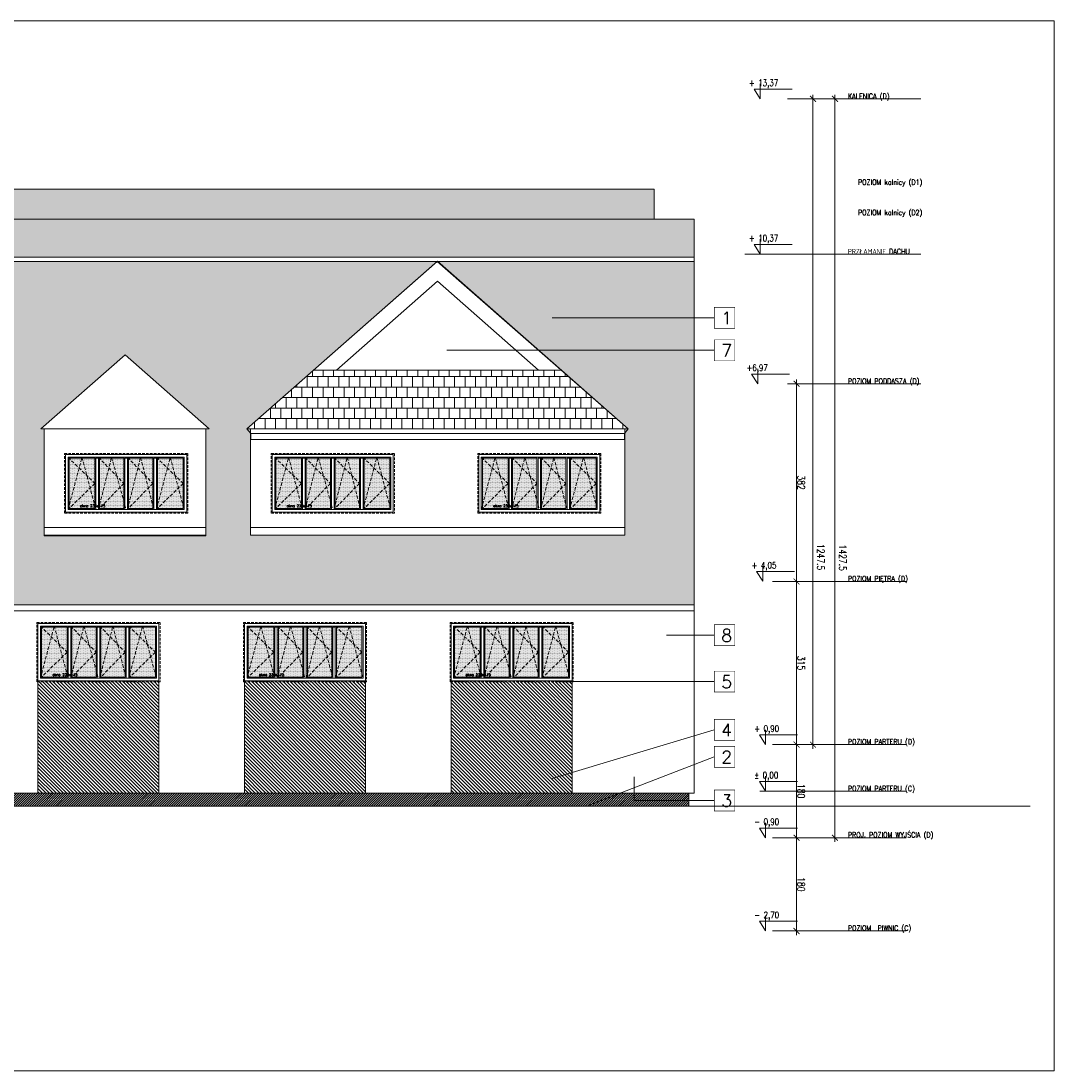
# Model space of a CAD drawing. Header units: millimetres. Extents: x -82287 to 177822, y -399756 to 0.
# Tile 4 of 228: x 45330 to 47325, y -241727 to -239699. Entities that reach past the tile are written whole.
import ezdxf
from ezdxf.enums import TextEntityAlignment as Align

# ---------------------------------------------------------------- set-up
doc = ezdxf.new("R2010")
doc.units = ezdxf.units.MM
doc.header["$MEASUREMENT"] = 0
doc.linetypes.add('SUŁOSZOWA - PB 21 03$0$CACHE', pattern=[9.525, 6.35, -3.175])
doc.linetypes.add('SUŁOSZOWA - PB 21 03$0$CARKOVANA', pattern=[7.5, 5, -2.5])
doc.layers.get('DEFPOINTS').update_dxf_attribs({"lineweight": 50})
doc.layers.add('FL_XREF', color=252, linetype='Continuous')
for name, color, linetype, lineweight in [('SUŁOSZOWA - PB 21 03$0$! opisy okien elewacja', 251, 'Continuous', 0), ('SUŁOSZOWA - PB 21 03$0$!! 0_ Istn-okna', 251, 'Continuous', 0), ('SUŁOSZOWA - PB 21 03$0$!! 0_ Istn-sciany', 251, 'Continuous', 0), ('SUŁOSZOWA - PB 21 03$0$!! 0_ WIDOK ELEWACJA', 251, 'Continuous', 0), ('SUŁOSZOWA - PB 21 03$0$!! 0_Opis_pom', 251, 'Continuous', 0), ('SUŁOSZOWA - PB 21 03$0$!! 1_ELEWACJA KOLOR', 251, 'Continuous', 0), ('SUŁOSZOWA - PB 21 03$0$!! 1_Hatch dach', 251, 'Continuous', 0), ('SUŁOSZOWA - PB 21 03$0$!! 1_OPIS POM NOWE', 251, 'Continuous', 0), ('SUŁOSZOWA - PB 21 03$0$!! 2_ELEWACJA COKÓŁ', 251, 'Continuous', 0), ('SUŁOSZOWA - PB 21 03$0$!! 2_TYNK OBRYS', 251, 'Continuous', 0), ('SUŁOSZOWA - PB 21 03$0$!!_1  OPISY ELEWACJE', 251, 'Continuous', 0), ('SUŁOSZOWA - PB 21 03$0$0-rzedne-blok', 251, 'Continuous', 0)]:
    doc.layers.add(name, color=color, linetype=linetype, lineweight=lineweight)
doc.layers.add('SUŁOSZOWA - PB 21 03$0$ND', color=251, linetype='Continuous', lineweight=0, plot=False)
doc.styles.add('SUŁOSZOWA - PB 21 03$0$ARIAL', font='tahoma.ttf')
doc.styles.add('SUŁOSZOWA - PB 21 03$0$DEUTSCH', font='SIMPLEX8')
doc.styles.add('SUŁOSZOWA - PB 21 03$0$SIMPLEX', font='simplex.shx', dxfattribs={"width": 0.77})
doc.styles.add('SUŁOSZOWA - PB 21 03$0$TXT', font='simplex.shx')
doc.dimstyles.new('SUŁOSZOWA - PB 21 03$0$OL PB 100', dxfattribs={"dimscale": 4, "dimtxt": 3.5, "dimasz": 0.2, "dimexe": 10, "dimexo": 10, "dimgap": 0.5, "dimtad": 1, "dimdec": 1, "dimrnd": 0.5, "dimzin": 9, "dimdsep": 46, "dimtxsty": 'SUŁOSZOWA - PB 21 03$0$SIMPLEX', "dimblk": 'SUŁOSZOWA - PB 21 03$0$thick_MSz', "dimcen": 0.05, "dimdle": 8, "dimse1": 1, "dimse2": 1, "dimclrd": 256, "dimclre": 256, "dimclrt": 3, "dimadec": 1, "dimazin": 2, "dimtfac": 1, "dimtdec": 1, "dimtix": 1, "dimtofl": 0, "dimtmove": 2, "dimatfit": 3, "dimldrblk": 'SUŁOSZOWA - PB 21 03$0$thick_MSz', "dimfxl": 10, "dimfxlon": 1, "dimtolj": 1, "dimlwd": -1, "dimlwe": -1, "dimarcsym": 0})
pattern_1 = [(180, (0, 0), (-2e-15, -20.32), []), (270, (0, 0), (10.16, -20.32), [20.32, -20.32])]
pattern_2 = [(315, (0, 0), (3.36759605, 3.36759605), [])]

# ---------------------------------------------------------------- blocks, each defined once
blk = doc.blocks.new('SUŁOSZOWA - PB 21 03$0$D_kota')
for p, q in [((8.7, 0), (8.7, 23)), ((-0.8, 15), (8.7, 15)), ((8.7, 0), (-0.8, 15))]:
    blk.add_line(p, q)
blk.add_lwpolyline([(-0.8, 15), (57.9, 15)])
at = {"style": 'SUŁOSZOWA - PB 21 03$0$DEUTSCH', "width": 0.8}
blk.add_attdef('POZ.ARCH', (7.3, 19.7), '', height=10, dxfattribs=at)
blk = doc.blocks.new('SUŁOSZOWA - PB 21 03$0$thick_MSz')
for p, q in [((-10, 0), (10, 0)), ((0, 15), (0, -15))]:
    blk.add_line(p, q)
at = {"const_width": 2, "elevation": 2}
blk.add_lwpolyline([(-7.1, -7.1), (7.1, 7.1)], dxfattribs=at)
blk = doc.blocks.new('*D182')
at = {"layer": 'DEFPOINTS', "color": 0, "ltscale": 100, "transparency": 16777216}
for p in [(-7256.9, 8688.1), (-7256.9, 8610.3), (-6009.6, 8600.1)]:
    blk.add_point(p, dxfattribs=at)
at = {"layer": 'SUŁOSZOWA - PB 21 03$0$ND', "ltscale": 100, "transparency": 16777216}
blk.add_line((-6010.4, 8610.3), (-7256.1, 8610.3), dxfattribs=at)
at = {"layer": 'SUŁOSZOWA - PB 21 03$0$ND', "ltscale": 100, "transparency": 16777216, "xscale": 0.8, "yscale": 0.8, "zscale": 0.8}
for p, rotation in [((-7256.9, 8610.3), 180.0000000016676), ((-6009.6, 8610.3), 1.667526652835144e-09)]:
    blk.add_blockref('SUŁOSZOWA - PB 21 03$0$thick_MSz', p, dxfattribs=dict(at, rotation=rotation))
at = {"layer": 'SUŁOSZOWA - PB 21 03$0$ND', "color": 3, "ltscale": 100, "transparency": 16777216, "insert": (-6894.8, 8595.3), "char_height": 14, "attachment_point": 5, "rotation": 180, "style": 'SUŁOSZOWA - PB 21 03$0$SIMPLEX'}
blk.add_mtext('\\A1;1247.5', dxfattribs=at)
blk = doc.blocks.new('*D183')
at = {"layer": 'DEFPOINTS', "color": 0, "ltscale": 100, "transparency": 16777216}
for p in [(-7436.9, 8703.8), (-7256.9, 8703.8), (-7256.9, 8642)]:
    blk.add_point(p, dxfattribs=at)
at = {"layer": 'SUŁOSZOWA - PB 21 03$0$ND', "ltscale": 100, "transparency": 16777216}
blk.add_line((-7436.1, 8642), (-7257.7, 8642), dxfattribs=at)
at = {"layer": 'SUŁOSZOWA - PB 21 03$0$ND', "ltscale": 100, "transparency": 16777216, "xscale": 0.8, "yscale": 0.8, "zscale": 0.8}
for p, rotation in [((-7436.9, 8642), 180.0000000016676), ((-7256.9, 8642), 1.667526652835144e-09)]:
    blk.add_blockref('SUŁOSZOWA - PB 21 03$0$thick_MSz', p, dxfattribs=dict(at, rotation=rotation))
at = {"layer": 'SUŁOSZOWA - PB 21 03$0$ND', "color": 3, "ltscale": 100, "transparency": 16777216, "insert": (-7346.9, 8633), "char_height": 14, "attachment_point": 5, "rotation": 180, "style": 'SUŁOSZOWA - PB 21 03$0$SIMPLEX'}
blk.add_mtext('\\A1;180', dxfattribs=at)
blk = doc.blocks.new('*D184')
at = {"layer": 'DEFPOINTS', "color": 0, "ltscale": 100, "transparency": 16777216}
for p in [(-7256.9, 8703.8), (-6941.9, 8703.8), (-6941.9, 8642)]:
    blk.add_point(p, dxfattribs=at)
at = {"layer": 'SUŁOSZOWA - PB 21 03$0$ND', "ltscale": 100, "transparency": 16777216}
blk.add_line((-7256.1, 8642), (-6942.7, 8642), dxfattribs=at)
at = {"layer": 'SUŁOSZOWA - PB 21 03$0$ND', "ltscale": 100, "transparency": 16777216, "xscale": 0.8, "yscale": 0.8, "zscale": 0.8, "rotation": 180}
blk.add_blockref('SUŁOSZOWA - PB 21 03$0$thick_MSz', (-7256.9, 8642), dxfattribs=at)
at = {"layer": 'SUŁOSZOWA - PB 21 03$0$ND', "ltscale": 100, "transparency": 16777216, "xscale": 0.8, "yscale": 0.8, "zscale": 0.8}
blk.add_blockref('SUŁOSZOWA - PB 21 03$0$thick_MSz', (-6941.9, 8642), dxfattribs=at)
at = {"layer": 'SUŁOSZOWA - PB 21 03$0$ND', "color": 3, "ltscale": 100, "transparency": 16777216, "insert": (-7099.4, 8633), "char_height": 14, "attachment_point": 5, "rotation": 180, "style": 'SUŁOSZOWA - PB 21 03$0$SIMPLEX'}
blk.add_mtext('\\A1;315', dxfattribs=at)
blk = doc.blocks.new('*D185')
at = {"layer": 'DEFPOINTS', "color": 0, "ltscale": 100, "transparency": 16777216}
for p in [(-6941.9, 8703.8), (-6559.9, 8703.8), (-6559.9, 8642)]:
    blk.add_point(p, dxfattribs=at)
at = {"layer": 'SUŁOSZOWA - PB 21 03$0$ND', "ltscale": 100, "transparency": 16777216}
blk.add_line((-6941.1, 8642), (-6560.7, 8642), dxfattribs=at)
at = {"layer": 'SUŁOSZOWA - PB 21 03$0$ND', "ltscale": 100, "transparency": 16777216, "xscale": 0.8, "yscale": 0.8, "zscale": 0.8, "rotation": 180}
blk.add_blockref('SUŁOSZOWA - PB 21 03$0$thick_MSz', (-6941.9, 8642), dxfattribs=at)
at = {"layer": 'SUŁOSZOWA - PB 21 03$0$ND', "ltscale": 100, "transparency": 16777216, "xscale": 0.8, "yscale": 0.8, "zscale": 0.8}
blk.add_blockref('SUŁOSZOWA - PB 21 03$0$thick_MSz', (-6559.9, 8642), dxfattribs=at)
at = {"layer": 'SUŁOSZOWA - PB 21 03$0$ND', "color": 3, "ltscale": 100, "transparency": 16777216, "insert": (-6750.9, 8633), "char_height": 14, "attachment_point": 5, "rotation": 180, "style": 'SUŁOSZOWA - PB 21 03$0$SIMPLEX'}
blk.add_mtext('\\A1;382', dxfattribs=at)
blk = doc.blocks.new('*D186')
at = {"layer": 'DEFPOINTS', "color": 0, "ltscale": 100, "transparency": 16777216}
for p in [(-7616.9, 8679.3), (-7436.9, 8679.3), (-7436.9, 8642)]:
    blk.add_point(p, dxfattribs=at)
at = {"layer": 'SUŁOSZOWA - PB 21 03$0$ND', "ltscale": 100, "transparency": 16777216}
blk.add_line((-7616.1, 8642), (-7437.7, 8642), dxfattribs=at)
at = {"layer": 'SUŁOSZOWA - PB 21 03$0$ND', "ltscale": 100, "transparency": 16777216, "xscale": 0.8, "yscale": 0.8, "zscale": 0.8}
for p, rotation in [((-7616.9, 8642), 180.0000000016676), ((-7436.9, 8642), 1.667526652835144e-09)]:
    blk.add_blockref('SUŁOSZOWA - PB 21 03$0$thick_MSz', p, dxfattribs=dict(at, rotation=rotation))
at = {"layer": 'SUŁOSZOWA - PB 21 03$0$ND', "color": 3, "ltscale": 100, "transparency": 16777216, "insert": (-7526.9, 8633), "char_height": 14, "attachment_point": 5, "rotation": 180, "style": 'SUŁOSZOWA - PB 21 03$0$SIMPLEX'}
blk.add_mtext('\\A1;180', dxfattribs=at)
blk = doc.blocks.new('*D187')
at = {"layer": 'DEFPOINTS', "color": 0, "ltscale": 100, "transparency": 16777216}
for p in [(-7436.9, 8688.1), (-7436.9, 8567.8), (-6009.6, 8557.6)]:
    blk.add_point(p, dxfattribs=at)
at = {"layer": 'SUŁOSZOWA - PB 21 03$0$ND', "ltscale": 100, "transparency": 16777216}
blk.add_line((-6010.4, 8567.8), (-7436.1, 8567.8), dxfattribs=at)
at = {"layer": 'SUŁOSZOWA - PB 21 03$0$ND', "ltscale": 100, "transparency": 16777216, "xscale": 0.8, "yscale": 0.8, "zscale": 0.8}
for p, rotation in [((-7436.9, 8567.8), 180.0000000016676), ((-6009.6, 8567.8), 1.667526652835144e-09)]:
    blk.add_blockref('SUŁOSZOWA - PB 21 03$0$thick_MSz', p, dxfattribs=dict(at, rotation=rotation))
at = {"layer": 'SUŁOSZOWA - PB 21 03$0$ND', "color": 3, "ltscale": 100, "transparency": 16777216, "insert": (-6895.9, 8552.8), "char_height": 14, "attachment_point": 5, "rotation": 180, "style": 'SUŁOSZOWA - PB 21 03$0$SIMPLEX'}
blk.add_mtext('\\A1;1427.5', dxfattribs=at)
blk = doc.blocks.new('SUŁOSZOWA - PB 21 03$0$OKNO 238 X 115')
at = {"layer": 'SUŁOSZOWA - PB 21 03$0$!! 1_Hatch dach', "true_color": 0x575757}
h = blk.add_hatch(dxfattribs=at)
h.set_pattern_fill('DOTS', color=251, angle=180)
h.set_pattern_definition([(180, (59136.3052, -192624.9467), (-0.79375, -1.5875), [0, -1.5875])])
h.paths.add_polyline_path([(49495, -204008.1), (49445.5, -204008.1), (49445.5, -203911.1), (49495, -203911.1)])
h = blk.add_hatch(dxfattribs=at)
h.set_pattern_fill('DOTS', color=251, angle=180)
h.set_pattern_definition([(180, (59194.8052, -192624.9467), (-0.79375, -1.5875), [0, -1.5875])])
h.paths.add_polyline_path([(49553.5, -204008.1), (49504, -204008.1), (49504, -203911.1), (49553.5, -203911.1)])
h = blk.add_hatch(dxfattribs=at)
h.set_pattern_fill('DOTS', color=251, angle=180)
h.set_pattern_definition([(180, (59250.8052, -192624.9467), (-0.79375, -1.5875), [0, -1.5875])])
h.paths.add_polyline_path([(49609.5, -204008.1), (49560, -204008.1), (49560, -203911.1), (49609.5, -203911.1)])
h = blk.add_hatch(dxfattribs=at)
h.set_pattern_fill('DOTS', color=251, angle=180)
h.set_pattern_definition([(180, (59306.8052, -192624.9467), (-0.79375, -1.5875), [0, -1.5875])])
h.paths.add_polyline_path([(49665.5, -204008.1), (49616, -204008.1), (49616, -203911.1), (49665.5, -203911.1)])
at = {"layer": 'SUŁOSZOWA - PB 21 03$0$!! 0_ Istn-okna', "linetype": 'SUŁOSZOWA - PB 21 03$0$CARKOVANA', "lineweight": 5}
blk.add_lwpolyline([(49674.5, -204017.1), (49436.5, -204017.1), (49436.5, -203902.1), (49674.5, -203902.1)], close=True, dxfattribs=at)
at = {"layer": 'SUŁOSZOWA - PB 21 03$0$!! 0_ Istn-okna'}
for points in [[(49672.5, -204015.1), (49438.5, -204015.1), (49438.5, -203904.1), (49672.5, -203904.1)], [(49667.5, -204010.1), (49443.5, -204010.1), (49443.5, -203909.1), (49667.5, -203909.1)]]:
    blk.add_lwpolyline(points, close=True, dxfattribs=at)
for points in [[(49495, -204008.1), (49445.5, -204008.1), (49445.5, -203911.1), (49495, -203911.1)], [(49495, -203911.1), (49495, -204008.1)], [(49497, -203909.1), (49497, -204010.1)], [(49502, -203909.1), (49502, -204010.1)], [(49504, -203911.1), (49551, -203911.1)], [(49504, -203911.1), (49504, -204008.1)], [(49551, -203911.1), (49551, -204008.1)], [(49553, -203909.1), (49553, -204010.1)], [(49558, -203909.1), (49558, -204010.1)], [(49560, -203911.1), (49607, -203911.1)], [(49560, -203911.1), (49560, -204008.1)], [(49607, -203911.1), (49607, -204008.1)], [(49609, -203909.1), (49609, -204010.1)], [(49614, -203909.1), (49614, -204010.1)], [(49616, -203911.1), (49665.5, -203911.1), (49665.5, -204008.1), (49616, -204008.1)], [(49616, -203911.1), (49616, -204008.1)], [(49502, -204008.1), (49497, -204008.1)], [(49551, -204008.1), (49504, -204008.1)], [(49558, -204008.1), (49553, -204008.1)], [(49607, -204008.1), (49560, -204008.1)], [(49614, -204008.1), (49609, -204008.1)]]:
    blk.add_lwpolyline(points, dxfattribs=at)
at = {"layer": 'SUŁOSZOWA - PB 21 03$0$!! 1_Hatch dach', "color": 251, "linetype": 'SUŁOSZOWA - PB 21 03$0$CACHE', "true_color": 0x575757}
for points in [[(49497, -203909.1), (49470.2, -204010.1), (49443.5, -203909.1)], [(49497, -204010.1), (49445.5, -203959.6), (49497, -203909.1)], [(49553, -203909.1), (49527.5, -204010.1), (49502, -203909.1)], [(49553, -204010.1), (49504, -203959.6), (49553, -203909.1)], [(49609, -203909.1), (49583.5, -204010.1), (49555.5, -203909.1)], [(49609, -204010.1), (49560, -203959.6), (49609, -203909.1)], [(49667.5, -203909.1), (49640.7, -204010.1), (49614, -203909.1)], [(49667.5, -204010.1), (49616, -203959.6), (49667.5, -203909.1)]]:
    blk.add_lwpolyline(points, dxfattribs=at)
at = {"insert": (49644.4, -203918.5), "char_height": 5, "attachment_point": 1, "rotation": 180, "style": 'SUŁOSZOWA - PB 21 03$0$TXT'}
blk.add_mtext_dynamic_manual_height_columns('okno 238x115', width=52.63, gutter_width=75, heights=[0], dxfattribs=at)
blk = doc.blocks.new('SUŁOSZOWA - PB 21 03$0$BLOK POZIOMY SALA GIMNASTYCZNA')
for p, q in [((-7616.85, 8430.57), (-7616.85, 8688.11)), ((-7436.85, 8430.57), (-7436.85, 8688.11)), ((-7256.85, 8430.57), (-7256.85, 8688.11)), ((-6941.85, 8430.57), (-6941.85, 8688.11)), ((-6559.85, 8401.77), (-6559.85, 8659.32)), ((-6309.42, 8401.77), (-6309.42, 8659.32)), ((-6009.57, 8401.77), (-6009.57, 8659.32))]:
    blk.add_line(p, q)
for points in [[(-6309.42, 8401.77), (-6309.42, 8741.67)], [(-7346.85, 8712.69), (-7346.85, 8429.66)]]:
    blk.add_lwpolyline(points)
at = {"layer": 'SUŁOSZOWA - PB 21 03$0$0-rzedne-blok'}
ref = blk.add_blockref('SUŁOSZOWA - PB 21 03$0$D_kota', (-7616.85, 8712.69), dxfattribs=dict(at, xscale=1.250000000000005, yscale=1.250000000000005, zscale=1.250000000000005, rotation=270))
ref.add_attrib('POZ.ARCH', '- 2,70  ', (-7592.27, 8723.52), dxfattribs={"layer": '0', "height": 12.5, "rotation": 270, "style": 'SUŁOSZOWA - PB 21 03$0$DEUTSCH', "width": 0.8})
ref = blk.add_blockref('SUŁOSZOWA - PB 21 03$0$D_kota', (-7436.85, 8712.69), dxfattribs=dict(at, xscale=1.250000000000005, yscale=1.250000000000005, zscale=1.250000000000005, rotation=270))
ref.add_attrib('POZ.ARCH', '- 0,90  ', (-7412.27, 8723.52), dxfattribs={"layer": '0', "height": 12.5, "rotation": 270, "style": 'SUŁOSZOWA - PB 21 03$0$DEUTSCH', "width": 0.8})
ref = blk.add_blockref('SUŁOSZOWA - PB 21 03$0$D_kota', (-7346.85, 8712.69), dxfattribs=dict(at, xscale=1.250000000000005, yscale=1.250000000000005, zscale=1.250000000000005, rotation=270))
ref.add_attrib('POZ.ARCH', '%%p 0,00  ', (-7322.27, 8723.52), dxfattribs={"layer": '0', "height": 12.5, "rotation": 270, "style": 'SUŁOSZOWA - PB 21 03$0$DEUTSCH', "width": 0.8})
ref = blk.add_blockref('SUŁOSZOWA - PB 21 03$0$D_kota', (-7256.85, 8712.69), dxfattribs=dict(at, xscale=1.250000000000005, yscale=1.250000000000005, zscale=1.250000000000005, rotation=270))
ref.add_attrib('POZ.ARCH', '+ 0,90  ', (-7232.27, 8723.52), dxfattribs={"layer": '0', "height": 12.5, "rotation": 270, "style": 'SUŁOSZOWA - PB 21 03$0$DEUTSCH', "width": 0.8})
ref = blk.add_blockref('SUŁOSZOWA - PB 21 03$0$D_kota', (-6941.38, 8718.1), dxfattribs=dict(at, xscale=1.250000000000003, yscale=1.250000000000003, zscale=1.250000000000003, rotation=269.9999999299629))
ref.add_attrib('POZ.ARCH', '+ 4,05', (-6916.8, 8728.93), dxfattribs={"layer": '0', "height": 12.5, "rotation": 270, "style": 'SUŁOSZOWA - PB 21 03$0$DEUTSCH', "width": 0.8})
ref = blk.add_blockref('SUŁOSZOWA - PB 21 03$0$D_kota', (-6559.85, 8727.86), dxfattribs=dict(at, xscale=1.250000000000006, yscale=1.250000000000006, zscale=1.250000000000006, rotation=270))
ref.add_attrib('POZ.ARCH', '+6,97', (-6535.27, 8738.69), dxfattribs={"layer": '0', "height": 12.5, "rotation": 270, "style": 'SUŁOSZOWA - PB 21 03$0$DEUTSCH', "width": 0.8})
ref = blk.add_blockref('SUŁOSZOWA - PB 21 03$0$D_kota', (-6309.42, 8723.05), dxfattribs=dict(at, xscale=1.250000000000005, yscale=1.250000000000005, zscale=1.250000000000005, rotation=270))
ref.add_attrib('POZ.ARCH', '+ 10,37', (-6284.84, 8733.88), dxfattribs={"layer": '0', "height": 12.5, "rotation": 270, "style": 'SUŁOSZOWA - PB 21 03$0$DEUTSCH', "width": 0.8})
ref = blk.add_blockref('SUŁOSZOWA - PB 21 03$0$D_kota', (-6009.57, 8723.05), dxfattribs=dict(at, xscale=1.250000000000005, yscale=1.250000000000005, zscale=1.250000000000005, rotation=270))
ref.add_attrib('POZ.ARCH', '+ 13,37', (-5984.99, 8733.88), dxfattribs={"layer": '0', "height": 12.5, "rotation": 270, "style": 'SUŁOSZOWA - PB 21 03$0$DEUTSCH', "width": 0.8})
at = {"style": 'SUŁOSZOWA - PB 21 03$0$SIMPLEX', "width": 0.77}
for s, p in [('POZIOM  PIWNIC (C)', (-7616.31, 8542.85)), ('PROJ. POZIOM WYJŚCIA (D)', (-7436.31, 8542.85)), ('POZIOM PARTERU (C)', (-7346.85, 8542.85)), ('POZIOM PARTERU (D)', (-7256.31, 8542.85)), ('POZIOM PIĘTRA (D)', (-6941.31, 8542.85)), ('POZIOM PODDASZA (D)', (-6559.85, 8542.85)), ('PRZŁAMANIE DACHU', (-6309.42, 8542.85)), ('KALENICA (D)', (-6009.57, 8542.85)), ('POZIOM kalnicy (D2)', (-6234.21, 8523.33, -0.04)), ('POZIOM kalnicy (D1)', (-6175.6, 8523.33, -0.04))]:
    blk.add_text(s, height=10, rotation=270, dxfattribs=at).set_placement(p)
at = {"layer": 'SUŁOSZOWA - PB 21 03$0$ND', "ltscale": 100}
for base, p1, p2, picture, middle in [((-7256.85, 8641.97), (-7436.85, 8703.84), (-7256.85, 8703.84), '*D183', (-7346.85, 8632.97)), ((-7436.85, 8641.97), (-7616.85, 8679.26), (-7436.85, 8679.26), '*D186', (-7526.85, 8632.97))]:
    dim = blk.add_linear_dim(base=base, p1=p1, p2=p2, angle=0, dimstyle='SUŁOSZOWA - PB 21 03$0$OL PB 100', dxfattribs=at)
    dim.commit()
    dim.dimension.update_dxf_attribs({"geometry": picture, "text_midpoint": middle})
for base, p1, p2, picture, middle in [((-6941.85, 8641.97), (-7256.85, 8703.84), (-6941.85, 8703.84), '*D184', (-7099.35, 8632.97)), ((-6559.85, 8641.97), (-6941.85, 8703.84), (-6559.85, 8703.84), '*D185', (-6750.85, 8632.97))]:
    dim = blk.add_linear_dim(base=base, p1=p1, p2=p2, dimstyle='SUŁOSZOWA - PB 21 03$0$OL PB 100', dxfattribs=at)
    dim.commit()
    dim.dimension.update_dxf_attribs({"geometry": picture, "text_midpoint": middle})
for base, p1, p2, picture, middle in [((-7436.85, 8567.75), (-6009.57, 8557.61), (-7436.85, 8688.11), '*D187', (-6895.9, 8552.8)), ((-7256.85, 8610.27), (-6009.57, 8600.13), (-7256.85, 8688.11), '*D182', (-6894.77, 8595.31))]:
    dim = blk.add_linear_dim(base=base, p1=p1, p2=p2, angle=0, dimstyle='SUŁOSZOWA - PB 21 03$0$OL PB 100', dxfattribs=at)
    dim.commit()
    dim.dimension.update_dxf_attribs({"geometry": picture, "text_midpoint": middle, "dimtype": 160})
blk = doc.blocks.new('SUŁOSZOWA - PB 21 03')
at = {"layer": 'SUŁOSZOWA - PB 21 03$0$!! 1_ELEWACJA KOLOR'}
h = blk.add_hatch(dxfattribs=at)
h.set_pattern_fill('ANSI31', color=129, scale=1.5, angle=-90)
h.set_pattern_definition(pattern_2)
h.paths.add_polyline_path([(45300.01113, -241026.35053), (45534.01113, -241026.35053), (45534.01113, -241243.35053), (45300.01113, -241243.35053)])
h = blk.add_hatch(dxfattribs=at)
h.set_pattern_fill('ANSI31', color=129, scale=1.5, angle=-90)
h.set_pattern_definition(pattern_2)
h.paths.add_polyline_path([(45698.91212, -241026.35053), (45932.91212, -241026.35053), (45932.91212, -241243.35053), (45698.91212, -241243.35053)])
h = blk.add_hatch(dxfattribs=at)
h.set_pattern_fill('ANSI31', color=129, scale=1.5, angle=-90)
h.set_pattern_definition(pattern_2)
h.paths.add_polyline_path([(46098.01113, -241026.35053), (46332.01113, -241026.35053), (46332.01113, -241243.35053), (46098.01113, -241243.35053)])
at = {"layer": 'SUŁOSZOWA - PB 21 03$0$!! 1_Hatch dach', "true_color": 0x990000}
h = blk.add_hatch(dxfattribs=at)
h.set_pattern_fill('AR-B88', color=14, scale=0.1, angle=180)
h.set_pattern_definition(pattern_1)
h.paths.add_polyline_path([(43768.51113, -240076.78973), (46490.51113, -240076.78973), (46490.51113, -240134.3988), (43768.51113, -240134.3988)])
h = blk.add_hatch(dxfattribs=at)
h.set_pattern_fill('AR-B88', color=14, scale=0.1, angle=180)
h.set_pattern_definition(pattern_1)
h.paths.add_polyline_path([(46567.51113, -240208.17644), (43768.51113, -240208.17644), (43768.51113, -240134.3988), (46567.51113, -240134.3988)])
h = blk.add_hatch(dxfattribs=at)
h.set_pattern_fill('AR-B88', color=14, scale=0.1, angle=180)
h.set_pattern_definition(pattern_1)
h.paths.add_polyline_path([(46567.51113, -240216.45976), (46071.18381, -240216.45976), (46440.09611, -240539.69843), (46433.48163, -240539.69843), (46433.48163, -240745.00264), (45710.48163, -240745.00264), (45710.48163, -240539.69843), (45703.86714, -240539.69843), (46071.18381, -240216.45976), (44504.77944, -240216.45976), (44872.09611, -240539.69843), (44865.48163, -240539.69843), (44865.48163, -240745.00264), (44142.48163, -240745.00264), (44142.48163, -240539.69843), (44135.86714, -240539.69843), (44503.18381, -240216.45976), (43768.51113, -240216.45976), (43768.51113, -240879.35053), (46567.51113, -240879.35053)])
h.paths.add_polyline_path([(45624.48163, -240539.69843), (45624.48163, -240746.18012), (45312.48163, -240746.18012), (45312.48163, -240539.69843), (45305.86714, -240539.69843), (45468.48163, -240396.59768), (45631.09611, -240539.69843)], flags=16)
h.paths.add_polyline_path([(45230.48163, -240539.69843), (45230.48163, -240746.18012), (44918.48163, -240746.18012), (44918.48163, -240539.69843), (44911.86714, -240539.69843), (45074.48163, -240396.59768), (45237.09611, -240539.69843)], flags=16)
h = blk.add_hatch(dxfattribs=at)
h.set_pattern_fill('AR-B88', color=14, scale=0.1, angle=180)
h.set_pattern_definition(pattern_1)
h.paths.add_polyline_path([(45703.86714, -240539.69843), (46039.31603, -240539.69843), (46440.09611, -240539.69843), (46310.3759, -240426.03838), (45833.02628, -240426.03838)])
at = {"layer": 'SUŁOSZOWA - PB 21 03$0$!! 2_ELEWACJA COKÓŁ'}
h = blk.add_hatch(dxfattribs=at)
h.set_pattern_fill('ANSI31', color=250, angle=180)
h.set_pattern_definition([(225, (95735.2226, -445021.458), (2.24506403, -2.24506403), [])])
h.paths.add_polyline_path([(43778.51113, -241268.35053), (46557.51113, -241268.35053), (46557.51113, -241243.35053), (43778.51113, -241243.35053)])
at = {"layer": 'SUŁOSZOWA - PB 21 03$0$! opisy okien elewacja'}
for points in [[(47262.43046, -241779.87989), (43483.67898, -241779.87989), (43483.67898, -239751.71026), (47262.43046, -239751.71026)], [(43768.51113, -240076.78973), (46490.51113, -240076.78973), (46490.51113, -240134.3988), (43768.51113, -240134.3988)], [(46567.51113, -240208.17644), (43768.51113, -240208.17644), (43768.51113, -240134.3988), (46567.51113, -240134.3988)], [(46567.51113, -240216.45976), (46071.18381, -240216.45976), (46440.09611, -240539.69843), (46433.48163, -240539.69843), (46433.48163, -240745.00264), (45710.48163, -240745.00264), (45710.48163, -240539.69843), (45703.86714, -240539.69843), (46071.18381, -240216.45976), (44504.77944, -240216.45976), (44872.09611, -240539.69843), (44865.48163, -240539.69843), (44865.48163, -240745.00264), (44142.48163, -240745.00264), (44142.48163, -240539.69843), (44135.86714, -240539.69843), (44503.18381, -240216.45976), (43768.51113, -240216.45976), (43768.51113, -240879.35053), (46567.51113, -240879.35053)], [(45624.48163, -240539.69843), (45624.48163, -240746.18012), (45312.48163, -240746.18012), (45312.48163, -240539.69843), (45305.86714, -240539.69843), (45468.48163, -240396.59768), (45631.09611, -240539.69843)]]:
    blk.add_lwpolyline(points, close=True, dxfattribs=at)
blk.add_lwpolyline([(46067.2242, -240466.75142), (46067.2242, -240466.75142)], dxfattribs=at)
at = {"layer": 'SUŁOSZOWA - PB 21 03$0$!! 0_ Istn-sciany'}
blk.add_lwpolyline([(47216.21272, -241268.35053), (43603.16643, -241268.35053)], dxfattribs=at)
at = {"layer": 'SUŁOSZOWA - PB 21 03$0$!! 0_ WIDOK ELEWACJA'}
for points in [[(43768.51113, -240076.78973), (46490.51113, -240076.78973)], [(46490.51113, -240134.3988), (46490.51113, -240076.78973)], [(43768.51113, -240134.3988), (46567.51113, -240134.3988)], [(46567.51113, -241243.35053), (46567.51113, -240134.3988)], [(43768.51113, -240208.17644), (46567.51113, -240208.17644)], [(45703.86714, -240539.69843), (46071.98163, -240215.75768)], [(46440.09611, -240539.69843), (46071.98163, -240215.75768), (45703.86714, -240539.69843)], [(46440.09611, -240539.69843), (46071.98163, -240215.75768)], [(43768.51113, -240216.45976), (46567.51113, -240216.45976)], [(46267.03934, -240426.03838), (46071.98163, -240254.3876), (45876.92391, -240426.03838)], [(45305.86714, -240539.69843), (45468.48163, -240396.59768)], [(45631.09611, -240539.69843), (45468.48163, -240396.59768)], [(46310.93697, -240426.03838), (45833.02628, -240426.03838)], [(45312.48163, -240745.00264), (45312.48163, -240539.69843)], [(45312.48163, -240539.69843), (45624.48163, -240539.69843)], [(45624.48163, -240745.00264), (45624.48163, -240539.69843)], [(46440.09611, -240539.69843), (45703.86714, -240539.69843)], [(45703.86714, -240539.69843), (45711.07408, -240548.34224), (45711.07408, -240560.33083), (46432.88917, -240560.33083)], [(45703.86714, -240539.69843), (46039.31603, -240539.69843)], [(45710.48163, -240745.00264), (45710.48163, -240539.69843)], [(45710.48163, -240539.69843), (46433.48163, -240539.69843)], [(46440.09611, -240539.69843), (46432.88917, -240548.34224), (46432.88917, -240560.33083), (46101.13615, -240560.33083)], [(46433.48163, -240745.00264), (46433.48163, -240539.69843)], [(45711.07408, -240548.34224), (46432.88917, -240548.34224)], [(45312.48163, -240730.00264), (45624.48163, -240730.00264)], [(45710.48163, -240730.00264), (46433.48163, -240730.00264)], [(45312.48163, -240745.00264), (45624.48163, -240745.00264)], [(45710.48163, -240745.00264), (46433.48163, -240745.00264)], [(43768.51113, -240879.35053), (46567.51113, -240879.35053)], [(43768.51113, -240891.35053), (46567.51113, -240891.35053)], [(46567.51113, -241243.35053), (43768.51113, -241243.35053)], [(46557.51113, -241243.35053), (46557.51113, -241268.35053)]]:
    blk.add_lwpolyline(points, dxfattribs=at)
at = {"layer": 'SUŁOSZOWA - PB 21 03$0$!! 2_TYNK OBRYS'}
for points in [[(45300.01113, -241026.35053), (45534.01113, -241026.35053), (45534.01113, -241243.35053), (45300.01113, -241243.35053)], [(45698.91212, -241026.35053), (45932.91212, -241026.35053), (45932.91212, -241243.35053), (45698.91212, -241243.35053)], [(46098.01113, -241026.35053), (46332.01113, -241026.35053), (46332.01113, -241243.35053), (46098.01113, -241243.35053)]]:
    blk.add_lwpolyline(points, close=True, dxfattribs=at)
at = {"layer": 'SUŁOSZOWA - PB 21 03$0$!!_1  OPISY ELEWACJE', "const_width": 1.2}
for points in [[(46606.30936, -240345.16872), (46606.30936, -240304.62393), (46646.02371, -240304.62393), (46646.02371, -240345.16872)], [(46606.30936, -240345.16872), (46606.30936, -240304.62393), (46646.02371, -240304.62393), (46646.02371, -240345.16872)], [(46606.30936, -240408.10092), (46606.30936, -240367.55613), (46646.02371, -240367.55613), (46646.02371, -240408.10092)], [(46606.30936, -240408.10092), (46606.30936, -240367.55613), (46646.02371, -240367.55613), (46646.02371, -240408.10092)], [(46606.30936, -240958.48006), (46606.30936, -240917.93527), (46646.02371, -240917.93527), (46646.02371, -240958.48006)], [(46606.30936, -240958.48006), (46606.30936, -240917.93527), (46646.02371, -240917.93527), (46646.02371, -240958.48006)], [(46606.30936, -241048.07669), (46606.30936, -241007.5319), (46646.02371, -241007.5319), (46646.02371, -241048.07669)], [(46606.30936, -241048.07669), (46606.30936, -241007.5319), (46646.02371, -241007.5319), (46646.02371, -241048.07669)], [(46606.30936, -241141.0761), (46606.30936, -241100.53131), (46646.02371, -241100.53131), (46646.02371, -241141.0761)], [(46606.30936, -241141.0761), (46606.30936, -241100.53131), (46646.02371, -241100.53131), (46646.02371, -241141.0761)], [(46606.30936, -241193.37906), (46606.30936, -241152.83427), (46646.02371, -241152.83427), (46646.02371, -241193.37906)], [(46606.30936, -241193.37906), (46606.30936, -241152.83427), (46646.02371, -241152.83427), (46646.02371, -241193.37906)], [(46606.30936, -241277.48224), (46606.30936, -241236.93745), (46646.02371, -241236.93745), (46646.02371, -241277.48224)], [(46606.30936, -241277.48224), (46606.30936, -241236.93745), (46646.02371, -241236.93745), (46646.02371, -241277.48224)]]:
    blk.add_lwpolyline(points, close=True, dxfattribs=at)
at = {"layer": 'SUŁOSZOWA - PB 21 03$0$!!_1  OPISY ELEWACJE'}
for points in [[(46606.30936, -240324.89633), (46293.37363, -240324.89633)], [(46606.30936, -240387.82853), (46089.70127, -240387.82853)], [(46606.30936, -240938.20766), (46513.7998, -240938.20766)], [(46606.30936, -241027.80429), (46299.49513, -241027.80429)], [(46606.30936, -241120.8037), (46293.37363, -241214.8037)], [(46606.30936, -241173.10666), (46362.69814, -241267.10666)], [(46606.30936, -241257.20984), (46451.85721, -241257.20984), (46451.85721, -241211.97533)]]:
    blk.add_lwpolyline(points, dxfattribs=at)
at = {"layer": 'SUŁOSZOWA - PB 21 03$0$! opisy okien elewacja'}
for name, p, rotation in [('SUŁOSZOWA - PB 21 03$0$BLOK POZIOMY SALA GIMNASTYCZNA', (55407.22666, -233892.49632), 89.99999999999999), ('SUŁOSZOWA - PB 21 03$0$OKNO 238 X 115', (95026.0067, -444604.4304), 180), ('SUŁOSZOWA - PB 21 03$0$OKNO 238 X 115', (95425.0067, -444604.4304), 180), ('SUŁOSZOWA - PB 21 03$0$OKNO 238 X 115', (95824.0067, -444604.4304), 180), ('SUŁOSZOWA - PB 21 03$0$OKNO 238 X 115', (94972.5067, -444930.4304), 180), ('SUŁOSZOWA - PB 21 03$0$OKNO 238 X 115', (95371.5067, -444930.4304), 180), ('SUŁOSZOWA - PB 21 03$0$OKNO 238 X 115', (95770.5067, -444930.4304), 180)]:
    blk.add_blockref(name, p, dxfattribs=dict(at, rotation=rotation))
at = {"layer": 'SUŁOSZOWA - PB 21 03$0$!! 0_Opis_pom', "ltscale": 0.7, "style": 'SUŁOSZOWA - PB 21 03$0$ARIAL'}
for tag, p in [('B0,19', (52679.2094, -194257.55204)), ('B2,14', (73874.0461, -194402.0887)), ('B2,12', (73342.49259, -194413.89249)), ('B1,21', (60405.50261, -194427.18207)), ('B2,11', (73069.01144, -194438.89383)), ('B2,16', (75195.07765, -194441.83446)), ('B0,15', (51514.15008, -194461.8073)), ('A1,1', (58808.06672, -194460.94161)), ('A1,16', (59129.54925, -194448.08429)), ('B1/17', (59524.53699, -194450.37428)), ('B1,19', (59914.81903, -194448.15658)), ('1,22', (60947.33929, -194456.1144)), ('1,23', (61575.22173, -194450.37428)), ('B2,19.1', (76701.67035, -194466.03695)), ('B3,7', (87459.81312, -194465.07097)), ('B3,3', (88235.73906, -194465.79732)), ('B0,18', (52071.43815, -194478.40179)), ('B1,18', (59715.51745, -194473.87108)), ('B2,17', (75506.7465, -194471.3759)), ('B3,6', (86826.65132, -194483.15512)), ('B3,8', (90006.66539, -194478.47972)), ('A0,6', (49094.40602, -194505.72387)), ('B1,20', (60198.53687, -194490.17374)), ('A2,5', (72452.45009, -194505.90583)), ('B2,10', (72728.63362, -194489.37283)), ('B2,13', (73649.91716, -194500.01242)), ('B2,15', (74566.38885, -194487.81114)), ('A0,4', (49692.81919, -194517.93289)), ('A0,3', (49906.53818, -194524.03766)), ('B0,20', (53125.45224, -194527.8835)), ('B0,22', (54187.56644, -194519.04308)), ('A1,6', (58565.96262, -194514.50753)), ('B1,1', (61908.24378, -194515.48656)), ('A0,5', (49399.71914, -194533.19455)), ('B0,21', (53847.26622, -194535.08002)), ('B1,3', (62229.35503, -194604.49851)), ('B2,18', (75922.43604, -194612.23635)), ('B2,19', (77152.69039, -194617.53776)), ('A3,4', (85509.27934, -194642.47136)), ('B0,24B', (54824.42896, -194684.26784)), ('B0,13', (50367.63944, -194706.5583)), ('B0,16', (51457.40872, -194704.43091)), ('B0,17', (51897.58569, -194706.77195)), ('B1,4', (63476.45184, -194691.11207)), ('A2,4', (71695.75649, -194707.44268)), ('A1,5', (58149.22649, -194724.80163)), ('B0,23', (54542.05776, -194742.93939)), ('A1,2', (58744.42262, -194746.622)), ('B1,2D', (60756.29674, -194750.92727)), ('A2.1', (72371.45884, -194731.56251)), ('B0,14', (50962.60809, -194789.06568)), ('A1,15', (59129.54925, -194780.73348)), ('B1,4', (63483.03852, -194791.04365)), ('A3.1', (86079.08704, -194786.62422)), ('A0,2', (49295.91259, -194810.95246)), ('B0,7', (52851.95551, -194845.56115)), ('B1,2B', (62374.83512, -194841.86715)), ('B2.7', (74548.27897, -194836.12781)), ('B3,2', (89035.72921, -194837.99287)), ('B1,2A', (61803.35407, -194869.27513)), ('B0,8', (51561.38742, -194890.27848)), ('A1,3', (58810.05243, -195008.83917)), ('A3.2', (86016.50296, -195004.88875)), ('A0,1', (49914.27925, -195025.82804)), ('A0,10', (49695.87246, -195042.9259)), ('B0,17', (51225.06492, -195049.74007)), ('B0,6', (52110.41055, -195069.39267)), ('B1,8', (61403.63433, -195071.25189)), ('A2.2', (72371.45884, -195070.78713)), ('B2.2', (74976.1855, -195068.47988)), ('A0,7', (49042.50308, -195082.6056)), ('B3,11', (88623.94853, -195099.23575)), ('B3,4', (87612.56208, -195132.78192)), ('B3,5', (86839.47632, -195174.05241)), ('B0,12', (50313.60595, -195207.52936)), ('B0,11', (50726.178, -195219.06638)), ('B1,6', (63686.26823, -195231.3997)), ('B3,10', (89778.42161, -195220.68871)), ('B0,24A', (54359.17011, -195245.97867)), ('A1,4', (58093.66276, -195250.96213)), ('A0,11', (49643.96951, -195271.84772)), ('B0,10', (51476.34179, -195259.44699)), ('B3,9', (90479.74099, -195260.18621)), ('A0,8', (49042.50308, -195293.21363)), ('B0,9', (51798.4912, -195291.17482)), ('B1,14', (59332.54805, -195280.73534)), ('B2,21', (75970.16114, -195290.81005)), ('B1,13', (60186.62513, -195314.46953)), ('B1,5', (63419.22943, -195317.21026)), ('A2.3', (71832.37045, -195318.78232)), ('B2,9', (73175.51251, -195317.21162)), ('B2,4', (74493.5947, -195318.7733)), ('A3,3', (85569.83931, -195318.78232)), ('B0,3', (52068.59538, -195319.60465)), ('B1,10', (60892.94126, -195319.45825)), ('B2,8', (73894.209, -195338.18956)), ('B2,3', (74674.2815, -195319.28036)), ('B3,1', (88723.65615, -195329.98594)), ('B0,2', (52227.2348, -195357.98297)), ('B1,9', (61058.12383, -195344.48743)), ('B2.1', (75304.74121, -195348.36327)), ('B2,20', (77211.021, -195343.82367)), ('B1,2C', (61827.40698, -195369.02625)), ('B1,7', (62134.52151, -195372.05069)), ('A0,9', (49001.50444, -195413.15723)), ('B0,1', (53061.17304, -195403.85659)), ('A0,12', (49689.76592, -195485.50737)), ('B0,4', (52224.78303, -195500.96352)), ('B1,11', (61050.00078, -195512.89565)), ('B2,5', (74686.48999, -195507.24036)), ('B0,5', (52066.14362, -195556.83806)), ('B1,12', (60864.00751, -195544.00738)), ('B2,6', (74499.29165, -195549.55175)), ('C2,2', (74812.78942, -195865.8959)), ('C1,3', (61091.58871, -195973.27844)), ('C0,2A', (52278.30875, -196050.48297)), ('C0,1', (52808.36775, -196132.34208)), ('C1,2', (61690.27405, -196439.72387)), ('C1,1', (62060.59754, -196465.28533)), ('C3,1', (88979.71614, -196545.67785)), ('C0,2B', (53028.88223, -196668.8019)), ('C1,4', (61008.68123, -196686.32122)), ('C2,1', (75334.65984, -196786.2197)), ('C2,3', (74834.65119, -196933.26657)), ('C1,5', (61062.7252, -196991.42453)), ('C1,10', (62127.38542, -196998.81344)), ('C1,9', (62147.33751, -197289.53424)), ('C0,3', (52181.98562, -197341.92176)), ('C1,6', (61131.41824, -197329.69535)), ('D1,1', (73931.12245, -197584.03121)), ('C0,4', (52345.96562, -197596.60561)), ('D0,18', (60296.49264, -197617.95269)), ('C2,4', (75243.70451, -197663.89)), ('D0,7', (59141.53804, -197722.84718)), ('D0,3', (59562.25866, -197751.14316)), ('D0,17', (60701.16801, -197741.44864)), ('C1,7', (61222.2575, -197737.18052)), ('D1,6', (72757.78643, -197751.22612)), ('D1,4', (73157.19908, -197744.29721)), ('D0,6', (58741.71849, -197802.61699)), ('D0,10', (58357.73602, -197820.93991)), ('D,09', (59195.67196, -197881.51243)), ('C0,5', (52269.72696, -197902.4362)), ('C0,6', (52872.93793, -197917.07354)), ('D0,2', (59943.06082, -197917.06725)), ('D1,3', (73475.28953, -197924.29875)), ('D0,16', (60721.3534, -197935.2949)), ('D0,8', (59058.9008, -197963.64925)), ('D0,5', (59448.52586, -197969.8061)), ('C2,5', (74555.08284, -197988.7886)), ('D1,5', (73291.61607, -197999.29956)), ('D0,4', (59655.02693, -198042.2589)), ('D0,15', (60692.12223, -198127.4643)), ('D0,1', (59931.33074, -198173.12806)), ('D1,2', (73578.07819, -198172.30068)), ('D0,11', (58161.27105, -198211.45823)), ('D0,12', (58250.99458, -198537.17631)), ('D0,13', (58250.99458, -198764.99605)), ('D1,7', (71854.87376, -198786.88467)), ('D0,14', (59130.08589, -198795.3373)), ('D1,8', (71715.35366, -199212.44512))]:
    blk.add_attdef(tag, text='', height=11.968, dxfattribs=at).set_placement(p, align=Align.MIDDLE_CENTER)
at = {"layer": 'SUŁOSZOWA - PB 21 03$0$!! 1_OPIS POM NOWE', "style": 'SUŁOSZOWA - PB 21 03$0$ARIAL'}
for tag, p in [('C1.7A', (61271.6179, -197538.30303)), ('C2.5B', (74970.66097, -197546.70728)), ('C2,5C', (74903.71123, -197659.13664)), ('C2.4', (75374.07862, -197726.11453)), ('D1,2B', (74322.25834, -197791.43247)), ('C1.7C', (61260.26049, -197811.38428)), ('C1.8B', (61588.27341, -197817.62151)), ('C1.8A', (61884.42005, -197818.94854)), ('C1.7B', (61322.12354, -197933.89849)), ('C2,5A', (74943.41937, -197993.49482)), ('E1.2', (62164.78326, -198139.98688)), ('E1.5E', (62692.10372, -198153.27854)), ('D1,2C', (73419.9359, -198156.57844)), ('D1,2A', (74280.17915, -198172.30068)), ('E2.9', (75361.45041, -198161.88904)), ('E2.7', (76022.45692, -198162.26272)), ('E3.1', (88990.58975, -198158.87886)), ('E1.1', (61330.46191, -198191.9806)), ('E1.5D', (62993.60773, -198185.416)), ('E1.5C', (63016.9343, -198246.3437)), ('E1.5B', (63264.15117, -198307.8661)), ('E3.2', (88781.41347, -198385.24275)), ('E1.6', (61022.6264, -198421.00827)), ('E2.2', (74782.75417, -198427.85813)), ('E2.8', (75757.29014, -198437.09188)), ('E1.5A', (63049.47589, -198456.39852)), ('E2.6', (76531.8031, -198444.40756)), ('E3.4', (89392.22607, -198450.03942)), ('E1.5F', (62736.15118, -198589.14592)), ('E1.5G', (62892.39981, -198586.12622)), ('E1,4', (61888.25021, -198652.6996)), ('E2.1', (75803.99631, -198697.05773)), ('E1.5L', (63297.7633, -198733.65678)), ('E1.3', (61058.5992, -198806.28147)), ('E1.5H', (62893.53005, -198830.01758)), ('E2,3', (74778.52304, -198843.9541)), ('E3.3', (89150.95684, -198867.32581)), ('E1.5K', (63266.15427, -198904.67789)), ('E1.5I', (62723.74907, -199005.87002)), ('E2.4', (75135.87669, -199083.20857)), ('E2.5', (76615.04061, -199164.91143)), ('E1.5J', (63204.25187, -199215.697))]:
    blk.add_attdef(tag, text='', height=11.968, dxfattribs=at).set_placement(p, align=Align.MIDDLE_CENTER)
at = {"layer": 'SUŁOSZOWA - PB 21 03$0$!!_1  OPISY ELEWACJE', "char_height": 24, "attachment_point": 1, "style": 'SUŁOSZOWA - PB 21 03$0$TXT'}
for s, insert in [('1', (46620.01128, -240313.29256)), ('7', (46620.01128, -240376.22476)), ('8', (46620.01128, -240926.60389)), ('5', (46620.01128, -241016.20053)), ('4', (46620.01128, -241109.19993)), ('2', (46620.01128, -241161.50289)), ('3', (46620.01128, -241245.60607))]:
    blk.add_mtext_dynamic_manual_height_columns(s, width=40.5447886, gutter_width=90, heights=[0], dxfattribs=dict(at, insert=insert))

msp = doc.modelspace()

# ---------------------------------------------------------------- block references
at = {"layer": 'FL_XREF'}
msp.add_blockref('SUŁOSZOWA - PB 21 03', (62.3, 52.9), dxfattribs=at)

doc.saveas('drawing.dxf')
